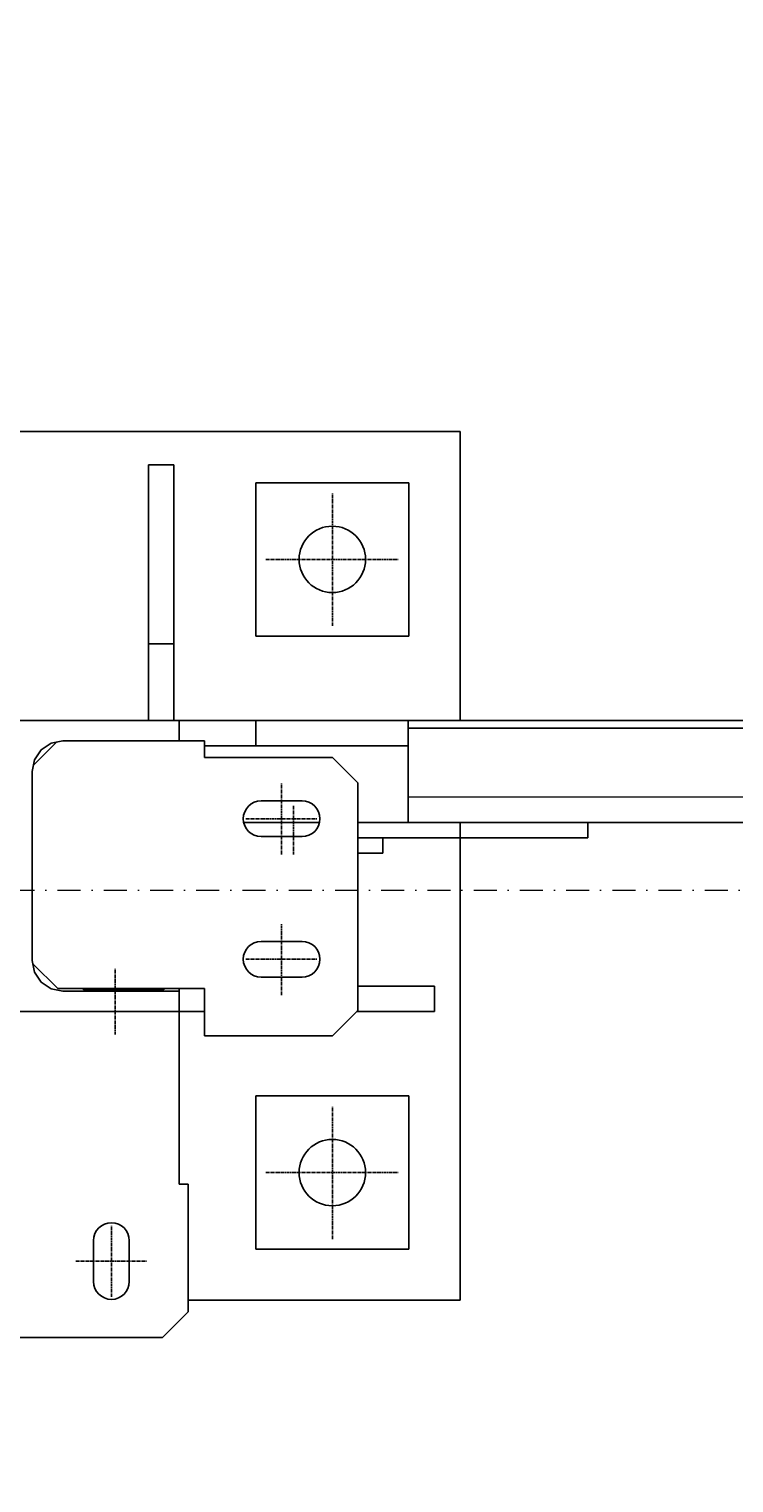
# Model space of a CAD drawing. Header units: millimetres. Extents: x 4047 to 23472, y 1613 to 16682.
# Tile 53 of 86: x 8187 to 8463, y 13272 to 13841. Entities that reach past the tile are written whole.
import ezdxf

# ---------------------------------------------------------------- set-up
doc = ezdxf.new("R2010")
doc.units = ezdxf.units.MM
doc.linetypes.add('CENTER', pattern=[2, 1.25, -0.25, 0.25, -0.25])
doc.linetypes.add('Kropki i Kreski', pattern=[360, 180, -90, 0, -90])
doc.layers.add('Osie_Nr_pióra__101_Nr_pióra__7', color=3, linetype='Continuous', lineweight=18)
for name, color, linetype in [('Rbcs_EX_Osie', 7, 'Continuous'), ('Rbcs_EX_Profile', 7, 'Continuous'), ('Rbcs_EX_Wymiary', 7, 'Continuous')]:
    doc.layers.add(name, color=color, linetype=linetype)
doc.styles.add('RBCS_dim', font='isocpeur.ttf', dxfattribs={"width": 0.9, "oblique": 5})
doc.dimstyles.new('Copy of RBCS_STANDARD', dxfattribs={"dimtxt": 2.5, "dimasz": 2.5, "dimexe": 2, "dimexo": 5, "dimgap": 0.5, "dimtad": 1, "dimdec": 0, "dimtxsty": 'RBCS_dim', "dimblk": 'OBLIQUE', "dimcen": 2.5, "dimclrd": 3, "dimclre": 3, "dimclrt": 6, "dimadec": 0, "dimazin": 0, "dimtfac": 1, "dimtdec": 0, "dimtix": 1, "dimtmove": 0, "dimatfit": 3, "dimfxl": 2, "dimfxlon": 1, "dimarcsym": 0})

# ---------------------------------------------------------------- blocks, each defined once
blk = doc.blocks.new('_OBLIQUE')
at = {"color": 0, "linetype": 'ByBlock'}
blk.add_line((-0.5, -0.5), (0.5, 0.5), dxfattribs=at)
blk = doc.blocks.new('*D282')
at = {"layer": 'Defpoints', "color": 0, "lineweight": 25, "transparency": 16777216}
for p in [(8131.83, 13503.61), (6347.64, 9069.61), (8352.82, 9069.61)]:
    blk.add_point(p, dxfattribs=at)
at = {"layer": 'Rbcs_EX_Wymiary', "color": 3, "lineweight": -2, "transparency": 16777216}
for p, q in [((6447.64, 13503.61), (6247.64, 13503.61)), ((6347.64, 13503.61), (6347.64, 9069.61)), ((6447.64, 9069.61), (6247.64, 9069.61))]:
    blk.add_line(p, q, dxfattribs=at)
at = {"layer": 'Rbcs_EX_Wymiary', "color": 3, "lineweight": -2, "transparency": 16777216, "xscale": 125, "yscale": 125, "zscale": 125}
for p, rotation in [((6347.64, 13503.61), 90), ((6347.64, 9069.61), 270)]:
    blk.add_blockref('_OBLIQUE', p, dxfattribs=dict(at, rotation=rotation))
at = {"layer": 'Rbcs_EX_Wymiary', "color": 6, "transparency": 16777216, "insert": (6260.14, 11286.61), "char_height": 125, "attachment_point": 5, "rotation": 90, "style": 'RBCS_dim'}
blk.add_mtext('4434', dxfattribs=at)
blk = doc.blocks.new('*D291')
at = {"layer": 'Defpoints', "color": 0, "lineweight": 25, "transparency": 16777216}
for p in [(8185.88, 14790.73), (9143.84, 13570.1), (9143.84, 12184.71)]:
    blk.add_point(p, dxfattribs=at)
at = {"layer": 'Rbcs_EX_Wymiary', "color": 3, "lineweight": -2, "transparency": 16777216}
for p, q in [((8185.88, 12284.71), (8185.88, 12084.71)), ((9143.84, 12284.71), (9143.84, 12084.71)), ((8185.88, 12184.71), (9143.84, 12184.71))]:
    blk.add_line(p, q, dxfattribs=at)
at = {"layer": 'Rbcs_EX_Wymiary', "color": 3, "lineweight": -2, "transparency": 16777216, "xscale": 125, "yscale": 125, "zscale": 125, "rotation": 180}
blk.add_blockref('_OBLIQUE', (8185.88, 12184.71), dxfattribs=at)
at = {"layer": 'Rbcs_EX_Wymiary', "color": 3, "lineweight": -2, "transparency": 16777216, "xscale": 125, "yscale": 125, "zscale": 125}
blk.add_blockref('_OBLIQUE', (9143.84, 12184.71), dxfattribs=at)
at = {"layer": 'Rbcs_EX_Wymiary', "color": 6, "transparency": 16777216, "insert": (8664.86, 12272.21), "char_height": 125, "attachment_point": 5, "style": 'RBCS_dim'}
blk.add_mtext('958', dxfattribs=at)

msp = doc.modelspace()

# ---------------------------------------------------------------- linework, layer by layer
at = {"layer": 'Osie_Nr_pióra__101_Nr_pióra__7', "linetype": 'Kropki i Kreski', "ltscale": 0.05}
msp.add_line((4560.17, 13503.62), (22959.01, 13503.58), dxfattribs=at)
at = {"layer": 'Rbcs_EX_Osie', "color": 5, "linetype": 'CENTER'}
for p, q in [((8305.83, 13607.11), (8305.83, 13659.11)), ((8279.83, 13633.11), (8331.83, 13633.11)), ((8285.96, 13517.61), (8285.96, 13545.61)), ((8271.96, 13531.61), (8299.96, 13531.61)), ((8290.58, 13536.61), (8290.58, 13517.61)), ((8290.58, 13536.61), (8290.58, 13517.61)), ((8285.96, 13462.61), (8285.96, 13490.61)), ((8271.96, 13476.61), (8299.96, 13476.61)), ((8220.83, 13447.11), (8220.83, 13473.11)), ((8220.83, 13447.11), (8220.83, 13473.11)), ((8305.83, 13367.11), (8305.83, 13419.11)), ((8279.83, 13393.11), (8331.83, 13393.11)), ((8219.33, 13344.48), (8219.33, 13372.48)), ((8205.33, 13358.48), (8233.33, 13358.48))]:
    msp.add_line(p, q, dxfattribs=at)
at = {"layer": 'Rbcs_EX_Profile'}
for p, q in [((8355.83, 13683.11), (8015.83, 13683.11)), ((8355.83, 13570.11), (8355.83, 13683.11)), ((8243.83, 13670.11), (8233.83, 13670.11)), ((8233.83, 13670.11), (8233.83, 13570.11)), ((8243.83, 13570.11), (8243.83, 13670.11)), ((8275.83, 13663.11), (8275.83, 13603.11)), ((8335.83, 13663.11), (8275.83, 13663.11)), ((8335.83, 13603.11), (8335.83, 13663.11)), ((8233.83, 13600.11), (8243.83, 13600.11)), ((8275.83, 13603.11), (8335.83, 13603.11)), ((8245.83, 13570.11), (8125.83, 13570.11)), ((8233.83, 13570.11), (8243.83, 13570.11)), ((8335.58, 13570.11), (8245.83, 13570.11)), ((8245.83, 13562.11), (8245.83, 13570.11)), ((8275.83, 13560.11), (8275.83, 13570.11)), ((8335.58, 13570.11), (8335.58, 13540.11)), ((9103.84, 13570.1), (8335.58, 13570.11)), ((8335.58, 13570.1), (8335.58, 13540.1)), ((9103.84, 13567.1), (8335.58, 13567.1)), ((8197.83, 13561.61), (8188.83, 13552.6)), ((8191.85, 13558.59), (8195.74, 13561.19)), ((8195.74, 13561.19), (8200.33, 13562.11)), ((8200.33, 13562.11), (8245.83, 13562.11)), ((8255.83, 13562.11), (8245.83, 13562.11)), ((8255.83, 13562.11), (8255.83, 13555.61)), ((8255.83, 13560.11), (8335.58, 13560.11)), ((8188.33, 13550.11), (8189.24, 13554.7)), ((8189.24, 13554.7), (8191.85, 13558.59)), ((8305.83, 13555.61), (8255.83, 13555.61)), ((8315.83, 13545.61), (8305.83, 13555.61)), ((8188.33, 13550.11), (8188.33, 13476.11)), ((8188.33, 13476.11), (8188.33, 13550.11)), ((8315.83, 13456.61), (8315.83, 13545.61)), ((8277.96, 13538.61), (8293.96, 13538.61)), ((8335.58, 13540.11), (8335.58, 13530.11)), ((8335.58, 13540.11), (9103.84, 13540.1)), ((8335.58, 13540.1), (8335.58, 13530.1)), ((8271.25, 13530.11), (8300.66, 13530.11)), ((8315.83, 13530.11), (8355.83, 13530.11)), ((8335.83, 13530.11), (9033.59, 13530.1)), ((8355.83, 13524.11), (8355.83, 13530.11)), ((8405.83, 13530.11), (8355.83, 13530.11)), ((8405.83, 13524.11), (8405.83, 13530.11)), ((8293.96, 13524.61), (8277.96, 13524.61)), ((8325.58, 13524.11), (8315.83, 13524.11)), ((8325.58, 13518.11), (8325.58, 13524.11)), ((8355.83, 13524.11), (8325.58, 13524.11)), ((8355.83, 13524.11), (8405.83, 13524.11)), ((8355.83, 13343.11), (8355.83, 13524.11)), ((8315.83, 13518.11), (8325.58, 13518.11)), ((8277.96, 13483.61), (8293.96, 13483.61)), ((8189.24, 13471.52), (8188.33, 13476.11)), ((8188.58, 13474.86), (8198.33, 13465.11)), ((8191.85, 13467.62), (8189.24, 13471.52)), ((8293.96, 13469.61), (8277.96, 13469.61)), ((8195.74, 13465.02), (8191.85, 13467.62)), ((8200.33, 13464.11), (8195.74, 13465.02)), ((8198.33, 13465.11), (8255.83, 13465.11)), ((8245.83, 13464.11), (8200.33, 13464.11)), ((8208.08, 13465.11), (8208.58, 13464.61)), ((8208.58, 13464.61), (8239.83, 13464.61)), ((8239.83, 13464.61), (8239.83, 13465.11)), ((8245.83, 13465.11), (8245.83, 13464.11)), ((8245.83, 13456.11), (8245.83, 13464.11)), ((8255.83, 13465.11), (8255.83, 13446.61)), ((8345.83, 13466.11), (8315.83, 13466.11)), ((8345.83, 13456.11), (8345.83, 13466.11)), ((8245.83, 13456.11), (8125.83, 13456.11)), ((8125.83, 13456.11), (8245.83, 13456.11)), ((8245.83, 13388.61), (8245.83, 13456.11)), ((8245.83, 13456.11), (8255.83, 13456.11)), ((8305.83, 13446.61), (8315.83, 13456.61)), ((8315.33, 13456.11), (8345.83, 13456.11)), ((8255.83, 13446.61), (8305.83, 13446.61)), ((8275.83, 13423.11), (8275.83, 13363.11)), ((8335.83, 13423.11), (8275.83, 13423.11)), ((8335.83, 13363.11), (8335.83, 13423.11)), ((8249.33, 13388.61), (8245.83, 13388.61)), ((8249.33, 13338.61), (8249.33, 13388.61)), ((8212.33, 13350.48), (8212.33, 13366.48)), ((8226.33, 13366.48), (8226.33, 13350.48)), ((8275.83, 13363.11), (8335.83, 13363.11)), ((8239.33, 13328.61), (8249.33, 13338.61)), ((8249.33, 13343.11), (8355.83, 13343.11)), ((8150.33, 13328.61), (8239.33, 13328.61))]:
    msp.add_line(p, q, dxfattribs=at)
for centre in [(8305.83, 13633.11), (8305.83, 13393.11)]:
    msp.add_circle(centre, 13, dxfattribs=at)
for centre, start, end in [((8277.96, 13531.61), 90, 270), ((8293.96, 13531.61), 270, 90), ((8277.96, 13476.61), 90, 270), ((8293.96, 13476.61), 270, 90), ((8219.33, 13366.48), 360, 180), ((8219.33, 13350.48), 180, 0)]:
    msp.add_arc(centre, 7, start, end, dxfattribs=at)

# ---------------------------------------------------------------- dimensions: what is measured, and where the dimension line sits
at = {"layer": 'Rbcs_EX_Wymiary'}
dim = msp.add_linear_dim(base=(9143.84, 12184.71), p1=(8185.88, 14790.73), p2=(9143.84, 13570.1), dimstyle='Copy of RBCS_STANDARD', dxfattribs=at)
dim.commit()
dim.dimension.update_dxf_attribs({"geometry": '*D291', "text_midpoint": (8664.86, 12272.21)})
dim = msp.add_linear_dim(base=(6347.64, 9069.61), p1=(8131.83, 13503.61), p2=(8352.82, 9069.61), angle=90, dimstyle='Copy of RBCS_STANDARD', dxfattribs=at)
dim.commit()
dim.dimension.update_dxf_attribs({"geometry": '*D282', "text_midpoint": (6260.14, 11286.61)})

doc.saveas('drawing.dxf')
